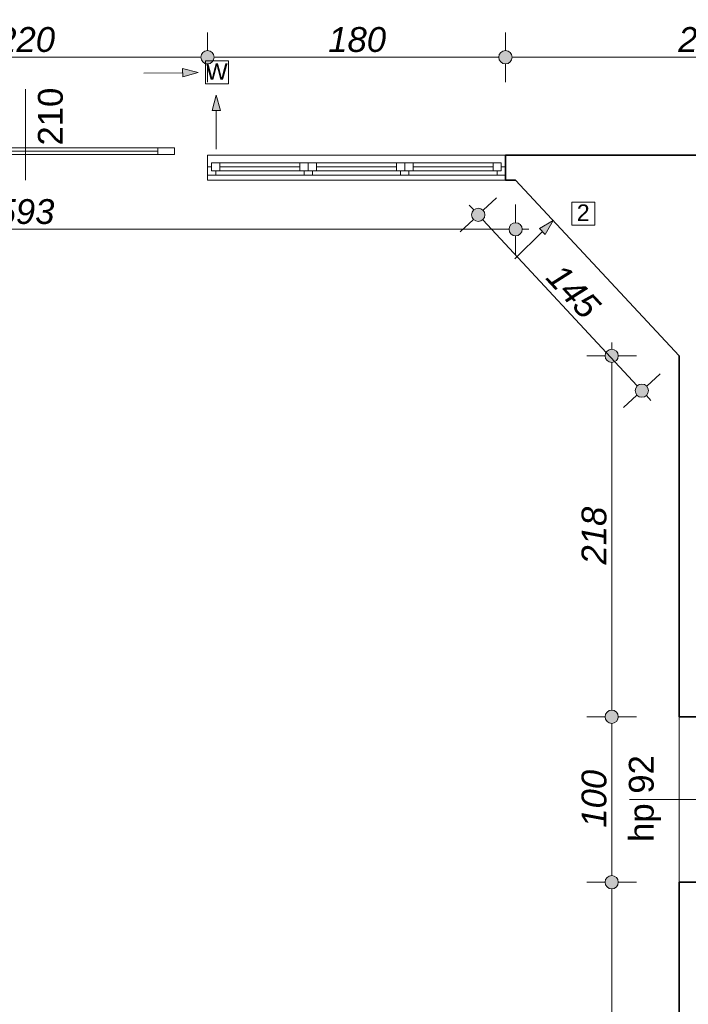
# Model space of a CAD drawing. Header units: millimetres. Extents: x -13944 to 84772, y -78836 to -35317.
# Tile 16 of 85: x 9433 to 13473, y -56231 to -50282. Entities that reach past the tile are written whole.
import ezdxf

# ---------------------------------------------------------------- set-up
doc = ezdxf.new("R2010")
doc.units = ezdxf.units.MM
doc.header["$MEASUREMENT"] = 0
for name, color, linetype, lineweight in [('_podkład_Nr_pióra__1', 7, 'Continuous', 0), ('Drzwi ArchiCAD_Nr_pióra__1', 7, 'Continuous', 0), ('Instalacje - Went_Klim_Nr_pióra__42', 150, 'Continuous', 13), ('Konstrukcja - Ściany zew_Nr_pióra__6', 7, 'Continuous', 35), ('Okna ArchiCADa_Nr_pióra__1', 7, 'Continuous', 0), ('Wymiarowanie - Ogólne_Nr_pióra__82', 114, 'Continuous', 13), ('Znaczniki drzwi ArchiCADa_Nr_pióra__1', 7, 'Continuous', 0), ('Znaczniki drzwi ArchiCADa_Nr_pióra__7', 7, 'Continuous', 70), ('Znaczniki okien ArchiCADa_Nr_pióra__1', 7, 'Continuous', 0), ('Znaczniki okien ArchiCADa_Nr_pióra__7', 7, 'Continuous', 70)]:
    doc.layers.add(name, color=color, linetype=linetype, lineweight=lineweight)
doc.layers.add('Wymiarowanie - Ogólne', color=7, linetype='Continuous')
doc.styles.add('GENERATED_STYLE_1', font='txt')
doc.styles.add('GENERATED_STYLE_3', font='txt')
doc.dimstyles.new('GENERATED_STYLE__1', dxfattribs={"dimtxt": 150, "dimasz": 152, "dimexe": 0.18, "dimexo": 0, "dimgap": 0.09, "dimtad": 1, "dimlfac": 0.1, "dimzin": 0, "dimdsep": 46, "dimtxsty": 'GENERATED_STYLE_3', "dimblk": 'ARROWHEAD_11', "dimblk1": 'ARROWHEAD_11', "dimblk2": 'ARROWHEAD_11', "dimcen": 0.09, "dimclrd": 114, "dimclre": 114, "dimclrt": 114, "dimazin": 0, "dimtfac": 1, "dimtdec": 4, "dimtmove": 0, "dimatfit": 3, "dimfxl": 1, "dimtolj": 1, "dimtzin": 0, "dimarcsym": 0})
doc.dimstyles.new('GENERATED_STYLE__2', dxfattribs={"dimtxt": 150, "dimasz": 152, "dimexe": 0.18, "dimexo": 0, "dimgap": 0.09, "dimtad": 1, "dimtih": 1, "dimtoh": 1, "dimlfac": 0.1, "dimzin": 0, "dimdsep": 46, "dimtxsty": 'GENERATED_STYLE_3', "dimblk": 'ARROWHEAD_11', "dimblk1": 'ARROWHEAD_11', "dimblk2": 'ARROWHEAD_11', "dimcen": 0.09, "dimclrd": 114, "dimclre": 114, "dimclrt": 114, "dimazin": 0, "dimtfac": 1, "dimtdec": 4, "dimtmove": 0, "dimatfit": 3, "dimfxl": 1, "dimtolj": 1, "dimtzin": 0, "dimarcsym": 0})

# ---------------------------------------------------------------- blocks, each defined once
blk = doc.blocks.new('*D111')
at = {"layer": 'Wymiarowanie - Ogólne_Nr_pióra__82', "linetype": 'Continuous'}
for points in [[(8408, -50508.6), (8405, -50493.3), (8396.3, -50480.4), (8383.3, -50471.7), (8368, -50468.6), (8352.7, -50471.7), (8339.7, -50480.4), (8331.1, -50493.3), (8328, -50508.6), (8331.1, -50523.9), (8339.7, -50536.9), (8352.7, -50545.6), (8368, -50548.6), (8383.3, -50545.6), (8396.3, -50536.9), (8405, -50523.9)], [(10608, -50508.6), (10605, -50493.3), (10596.3, -50480.4), (10583.3, -50471.7), (10568, -50468.6), (10552.7, -50471.7), (10539.7, -50480.4), (10531.1, -50493.3), (10528, -50508.6), (10531.1, -50523.9), (10539.7, -50536.9), (10552.7, -50545.6), (10568, -50548.6), (10583.3, -50545.6), (10596.3, -50536.9), (10605, -50523.9)]]:
    blk.add_hatch(color=256, dxfattribs=at).paths.add_polyline_path(points)
for p, q in [((8368, -50468.6), (8368, -50358.6)), ((10568, -50468.6), (10568, -50358.6)), ((8368, -50658.6), (8368, -50548.6)), ((8408, -50508.6), (10528, -50508.6)), ((10568, -50658.6), (10568, -50548.6))]:
    blk.add_line(p, q, dxfattribs=at)
for centre in [(8368, -50508.6), (10568, -50508.6)]:
    blk.add_circle(centre, 40, dxfattribs=at)
at = {"layer": 'Wymiarowanie - Ogólne_Nr_pióra__82', "insert": (9297.3, -50478.6), "char_height": 150, "attachment_point": 7, "style": 'GENERATED_STYLE_3'}
blk.add_mtext('\\A1;{\\fArial|b0|i1|c238|p38;220}', dxfattribs=at)
blk = doc.blocks.new('ARROWHEAD_11')
at = {"color": 0, "linetype": 'Continuous', "lineweight": 0}
blk.add_line((0, 0), (-1, 0), dxfattribs=at)
at = {"color": 0, "linetype": 'Continuous', "lineweight": 0, "const_width": 0.25, "flags": 128}
blk.add_lwpolyline([(-0.125, 0, 1), (0.125, 0, 1)], format="xyb", close=True, dxfattribs=at)
blk = doc.blocks.new('*D112')
at = {"layer": 'Wymiarowanie - Ogólne_Nr_pióra__82', "linetype": 'Continuous'}
for points in [[(10608, -50508.6), (10605, -50493.3), (10596.3, -50480.4), (10583.3, -50471.7), (10568, -50468.6), (10552.7, -50471.7), (10539.7, -50480.4), (10531.1, -50493.3), (10528, -50508.6), (10531.1, -50523.9), (10539.7, -50536.9), (10552.7, -50545.6), (10568, -50548.6), (10583.3, -50545.6), (10596.3, -50536.9), (10605, -50523.9)], [(12408, -50508.6), (12405, -50493.3), (12396.3, -50480.4), (12383.3, -50471.7), (12368, -50468.6), (12352.7, -50471.7), (12339.7, -50480.4), (12331.1, -50493.3), (12328, -50508.6), (12331.1, -50523.9), (12339.7, -50536.9), (12352.7, -50545.6), (12368, -50548.6), (12383.3, -50545.6), (12396.3, -50536.9), (12405, -50523.9)]]:
    blk.add_hatch(color=256, dxfattribs=at).paths.add_polyline_path(points)
for p, q in [((10568, -50468.6), (10568, -50358.6)), ((12368, -50468.6), (12368, -50358.6)), ((10568, -50658.6), (10568, -50548.6)), ((10608, -50508.6), (12328, -50508.6)), ((12368, -50658.6), (12368, -50548.6))]:
    blk.add_line(p, q, dxfattribs=at)
for centre in [(10568, -50508.6), (12368, -50508.6)]:
    blk.add_circle(centre, 40, dxfattribs=at)
at = {"layer": 'Wymiarowanie - Ogólne_Nr_pióra__82', "insert": (11297.3, -50478.6), "char_height": 150, "attachment_point": 7, "style": 'GENERATED_STYLE_3'}
blk.add_mtext('\\A1;{\\fArial|b0|i1|c238|p38;180}', dxfattribs=at)
blk = doc.blocks.new('*D113')
at = {"layer": 'Wymiarowanie - Ogólne_Nr_pióra__82', "linetype": 'Continuous'}
for points in [[(12408, -50508.6), (12405, -50493.3), (12396.3, -50480.4), (12383.3, -50471.7), (12368, -50468.6), (12352.7, -50471.7), (12339.7, -50480.4), (12331.1, -50493.3), (12328, -50508.6), (12331.1, -50523.9), (12339.7, -50536.9), (12352.7, -50545.6), (12368, -50548.6), (12383.3, -50545.6), (12396.3, -50536.9), (12405, -50523.9)], [(14838, -50508.6), (14835, -50493.3), (14826.3, -50480.4), (14813.3, -50471.7), (14798, -50468.6), (14782.7, -50471.7), (14769.7, -50480.4), (14761.1, -50493.3), (14758, -50508.6), (14761.1, -50523.9), (14769.7, -50536.9), (14782.7, -50545.6), (14798, -50548.6), (14813.3, -50545.6), (14826.3, -50536.9), (14835, -50523.9)]]:
    blk.add_hatch(color=256, dxfattribs=at).paths.add_polyline_path(points)
for p, q in [((12368, -50468.6), (12368, -50358.6)), ((14798, -50468.6), (14798, -50358.6)), ((12368, -50658.6), (12368, -50548.6)), ((12408, -50508.6), (14758, -50508.6)), ((14798, -50658.6), (14798, -50548.6))]:
    blk.add_line(p, q, dxfattribs=at)
for centre in [(12368, -50508.6), (14798, -50508.6)]:
    blk.add_circle(centre, 40, dxfattribs=at)
at = {"layer": 'Wymiarowanie - Ogólne_Nr_pióra__82', "insert": (13412.3, -50478.6), "char_height": 150, "attachment_point": 7, "style": 'GENERATED_STYLE_3'}
blk.add_mtext('\\A1;{\\fArial|b0|i1|c238|p38;243}', dxfattribs=at)
blk = doc.blocks.new('*D264')
at = {"layer": 'Wymiarowanie - Ogólne_Nr_pióra__82', "linetype": 'Continuous'}
for points in [[(13050.2, -55493), (13047.2, -55477.6), (13038.5, -55464.7), (13025.6, -55456), (13010.2, -55453), (12994.9, -55456), (12982, -55464.7), (12973.3, -55477.6), (12970.2, -55493), (12973.3, -55508.3), (12982, -55521.2), (12994.9, -55529.9), (13010.2, -55533), (13025.6, -55529.9), (13038.5, -55521.2), (13047.2, -55508.3)], [(13050.2, -57883), (13047.2, -57867.6), (13038.5, -57854.7), (13025.6, -57846), (13010.2, -57843), (12994.9, -57846), (12982, -57854.7), (12973.3, -57867.6), (12970.2, -57883), (12973.3, -57898.3), (12982, -57911.2), (12994.9, -57919.9), (13010.2, -57923), (13025.6, -57919.9), (13038.5, -57911.2), (13047.2, -57898.3)]]:
    blk.add_hatch(color=256, dxfattribs=at).paths.add_polyline_path(points)
for p, q in [((12970.2, -55493), (12860.2, -55493)), ((13160.2, -55493), (13050.2, -55493)), ((13010.2, -57843), (13010.2, -55533)), ((12970.2, -57883), (12860.2, -57883)), ((13160.2, -57883), (13050.2, -57883))]:
    blk.add_line(p, q, dxfattribs=at)
for centre in [(13010.2, -55493), (13010.2, -57883)]:
    blk.add_circle(centre, 40, dxfattribs=at)
at = {"layer": 'Wymiarowanie - Ogólne_Nr_pióra__82', "insert": (12980.2, -56858.7), "char_height": 150, "attachment_point": 7, "rotation": 90, "style": 'GENERATED_STYLE_3'}
blk.add_mtext('\\A1;{\\fArial|b0|i1|c238|p38;239}', dxfattribs=at)
blk = doc.blocks.new('*D265')
at = {"layer": 'Wymiarowanie - Ogólne_Nr_pióra__82', "linetype": 'Continuous'}
for points in [[(13050.2, -54493), (13047.2, -54477.6), (13038.5, -54464.7), (13025.6, -54456), (13010.2, -54453), (12994.9, -54456), (12982, -54464.7), (12973.3, -54477.6), (12970.2, -54493), (12973.3, -54508.3), (12982, -54521.2), (12994.9, -54529.9), (13010.2, -54533), (13025.6, -54529.9), (13038.5, -54521.2), (13047.2, -54508.3)], [(13050.2, -55493), (13047.2, -55477.6), (13038.5, -55464.7), (13025.6, -55456), (13010.2, -55453), (12994.9, -55456), (12982, -55464.7), (12973.3, -55477.6), (12970.2, -55493), (12973.3, -55508.3), (12982, -55521.2), (12994.9, -55529.9), (13010.2, -55533), (13025.6, -55529.9), (13038.5, -55521.2), (13047.2, -55508.3)]]:
    blk.add_hatch(color=256, dxfattribs=at).paths.add_polyline_path(points)
for p, q in [((12970.2, -54493), (12860.2, -54493)), ((13010.2, -55453), (13010.2, -54533)), ((13160.2, -54493), (13050.2, -54493)), ((12970.2, -55493), (12860.2, -55493)), ((13160.2, -55493), (13050.2, -55493))]:
    blk.add_line(p, q, dxfattribs=at)
for centre in [(13010.2, -54493), (13010.2, -55493)]:
    blk.add_circle(centre, 40, dxfattribs=at)
at = {"layer": 'Wymiarowanie - Ogólne_Nr_pióra__82', "insert": (12980.2, -55163.7), "char_height": 150, "attachment_point": 7, "rotation": 90, "style": 'GENERATED_STYLE_3'}
blk.add_mtext('\\A1;{\\fArial|b0|i1|c238|p38;100}', dxfattribs=at)
blk = doc.blocks.new('*D266')
at = {"layer": 'Wymiarowanie - Ogólne_Nr_pióra__82', "linetype": 'Continuous'}
for points in [[(13050.2, -52313), (13047.2, -52297.6), (13038.5, -52284.7), (13025.6, -52276), (13010.2, -52273), (12994.9, -52276), (12982, -52284.7), (12973.3, -52297.6), (12970.2, -52313), (12973.3, -52328.3), (12982, -52341.2), (12994.9, -52349.9), (13010.2, -52353), (13025.6, -52349.9), (13038.5, -52341.2), (13047.2, -52328.3)], [(13050.2, -54493), (13047.2, -54477.6), (13038.5, -54464.7), (13025.6, -54456), (13010.2, -54453), (12994.9, -54456), (12982, -54464.7), (12973.3, -54477.6), (12970.2, -54493), (12973.3, -54508.3), (12982, -54521.2), (12994.9, -54529.9), (13010.2, -54533), (13025.6, -54529.9), (13038.5, -54521.2), (13047.2, -54508.3)]]:
    blk.add_hatch(color=256, dxfattribs=at).paths.add_polyline_path(points)
for p, q in [((13010.2, -52273), (13010.2, -52233)), ((12970.2, -52313), (12860.2, -52313)), ((13160.2, -52313), (13050.2, -52313)), ((13010.2, -54453), (13010.2, -52353)), ((12970.2, -54493), (12860.2, -54493)), ((13160.2, -54493), (13050.2, -54493))]:
    blk.add_line(p, q, dxfattribs=at)
for centre in [(13010.2, -52313), (13010.2, -54493)]:
    blk.add_circle(centre, 40, dxfattribs=at)
at = {"layer": 'Wymiarowanie - Ogólne_Nr_pióra__82', "insert": (12980.2, -53573.7), "char_height": 150, "attachment_point": 7, "rotation": 90, "style": 'GENERATED_STYLE_3'}
blk.add_mtext('\\A1;{\\fArial|b0|i1|c238|p38;218}', dxfattribs=at)
blk = doc.blocks.new('*D271')
at = {"layer": 'Wymiarowanie - Ogólne_Nr_pióra__82', "linetype": 'Continuous'}
for points in [[(12243.9, -51460.8), (12240.8, -51445.5), (12232.2, -51432.5), (12219.2, -51423.8), (12203.9, -51420.8), (12188.6, -51423.8), (12175.6, -51432.5), (12166.9, -51445.5), (12163.9, -51460.8), (12166.9, -51476.1), (12175.6, -51489), (12188.6, -51497.7), (12203.9, -51500.8), (12219.2, -51497.7), (12232.2, -51489), (12240.8, -51476.1)], [(13232.2, -52523), (13229.2, -52507.7), (13220.5, -52494.8), (13207.5, -52486.1), (13192.2, -52483), (13176.9, -52486.1), (13163.9, -52494.8), (13155.3, -52507.7), (13152.2, -52523), (13155.3, -52538.3), (13163.9, -52551.3), (13176.9, -52560), (13192.2, -52563), (13207.5, -52560), (13220.5, -52551.3), (13229.2, -52538.3)]]:
    blk.add_hatch(color=256, dxfattribs=at).paths.add_polyline_path(points)
for p, q in [((12313.7, -51358.6), (12233.2, -51433.5)), ((12176.6, -51431.5), (12149.4, -51402.2)), ((12174.6, -51488), (12094.1, -51562.9)), ((13165, -52493.8), (12231.1, -51490)), ((13302, -52420.9), (13221.5, -52495.8)), ((13162.9, -52550.3), (13082.4, -52625.2)), ((13246.7, -52581.6), (13219.5, -52552.3))]:
    blk.add_line(p, q, dxfattribs=at)
for centre in [(12203.9, -51460.8), (13192.2, -52523)]:
    blk.add_circle(centre, 40, dxfattribs=at)
at = {"layer": 'Wymiarowanie - Ogólne_Nr_pióra__82', "insert": (12603.7, -51846.5), "char_height": 150, "attachment_point": 7, "rotation": 312.93506, "style": 'GENERATED_STYLE_3'}
blk.add_mtext('\\A1;{\\fArial|b0|i1|c238|p38;145}', dxfattribs=at)
blk = doc.blocks.new('*D272')
at = {"layer": 'Wymiarowanie - Ogólne_Nr_pióra__82', "linetype": 'Continuous'}
for points in [[(6538.6, -51548.1), (6535.6, -51532.8), (6526.9, -51519.8), (6513.9, -51511.1), (6498.6, -51508.1), (6483.3, -51511.1), (6470.4, -51519.8), (6461.7, -51532.8), (6458.6, -51548.1), (6461.7, -51563.4), (6470.4, -51576.3), (6483.3, -51585), (6498.6, -51588.1), (6513.9, -51585), (6526.9, -51576.3), (6535.6, -51563.4)], [(12469.7, -51548.1), (12466.6, -51532.8), (12458, -51519.8), (12445, -51511.1), (12429.7, -51508.1), (12414.4, -51511.1), (12401.4, -51519.8), (12392.7, -51532.8), (12389.7, -51548.1), (12392.7, -51563.4), (12401.4, -51576.3), (12414.4, -51585), (12429.7, -51588.1), (12445, -51585), (12458, -51576.3), (12466.6, -51563.4)]]:
    blk.add_hatch(color=256, dxfattribs=at).paths.add_polyline_path(points)
for p, q in [((6498.6, -51508.1), (6498.6, -51398.1)), ((12429.7, -51508.1), (12429.7, -51398.1)), ((6418.6, -51548.1), (6458.6, -51548.1)), ((6538.6, -51548.1), (12389.7, -51548.1)), ((12469.7, -51548.1), (12509.7, -51548.1)), ((6498.6, -51698.1), (6498.6, -51588.1)), ((12429.7, -51698.1), (12429.7, -51588.1))]:
    blk.add_line(p, q, dxfattribs=at)
for centre in [(6498.6, -51548.1), (12429.7, -51548.1)]:
    blk.add_circle(centre, 40, dxfattribs=at)
at = {"layer": 'Wymiarowanie - Ogólne_Nr_pióra__82', "insert": (9293.4, -51518.1), "char_height": 150, "attachment_point": 7, "style": 'GENERATED_STYLE_3'}
blk.add_mtext('\\A1;{\\fArial|b0|i1|c238|p38;593}', dxfattribs=at)

msp = doc.modelspace()

# ---------------------------------------------------------------- hatches: boundary and pattern name
at = {"layer": 'Instalacje - Went_Klim_Nr_pióra__42', "linetype": 'Continuous'}
for points in [[(10510.991, -50601.457), (10417.447, -50577.382), (10417.941, -50627.38)], [(10620.702, -50737.258), (10595.702, -50830.56), (10645.702, -50830.56)], [(12657.082, -51495.097), (12573.43, -51543.393), (12608.786, -51578.748)]]:
    msp.add_hatch(color=256, dxfattribs=at).paths.add_polyline_path(points)

# ---------------------------------------------------------------- linework, layer by layer
at = {"layer": '_podkład_Nr_pióra__1', "linetype": 'Continuous'}
msp.add_line((10568.018, -51100.678), (10568.018, -51250.678), dxfattribs=at)
at = {"layer": 'Drzwi ArchiCAD_Nr_pióra__1', "linetype": 'Continuous'}
for p, q in [((10268.018, -51055.678), (8268.018, -51055.678)), ((8268.018, -51075.678), (10268.018, -51075.678)), ((10268.018, -51075.678), (8268.018, -51075.678)), ((10268.018, -51075.678), (8268.018, -51075.678)), ((8268.018, -51095.678), (10268.018, -51095.678)), ((10268.018, -51075.678), (10268.018, -51055.678)), ((10368.018, -51055.678), (10268.018, -51055.678)), ((10268.018, -51055.678), (10268.018, -51095.678)), ((10268.018, -51095.678), (10268.018, -51075.678)), ((10268.018, -51095.678), (10368.018, -51095.678)), ((10368.018, -51095.678), (10368.018, -51055.678))]:
    msp.add_line(p, q, dxfattribs=at)
at = {"layer": 'Instalacje - Went_Klim_Nr_pióra__42', "linetype": 'Continuous'}
for p, q in [((10555.331, -50530.291), (10695.331, -50530.291)), ((10555.331, -50670.291), (10555.331, -50530.291)), ((10695.331, -50530.291), (10695.331, -50670.291)), ((10183.315, -50604.701), (10417.694, -50602.381)), ((10510.991, -50601.457), (10417.447, -50577.382)), ((10417.941, -50627.38), (10417.447, -50577.382)), ((10510.991, -50601.457), (10417.941, -50627.38)), ((10695.331, -50670.291), (10555.331, -50670.291)), ((10620.702, -50737.258), (10595.702, -50830.56)), ((10620.702, -50737.258), (10645.702, -50830.56)), ((10645.702, -50830.56), (10595.702, -50830.56)), ((10620.702, -51064.95), (10620.702, -50830.56)), ((12768.994, -51383.51), (12908.994, -51383.51)), ((12768.994, -51523.51), (12768.994, -51383.51)), ((12908.994, -51383.51), (12908.994, -51523.51)), ((12657.082, -51495.097), (12573.43, -51543.393)), ((12657.082, -51495.097), (12608.786, -51578.748)), ((12425.369, -51726.81), (12591.108, -51561.07)), ((12608.786, -51578.748), (12573.43, -51543.393)), ((12908.994, -51523.51), (12768.994, -51523.51))]:
    msp.add_line(p, q, dxfattribs=at)
at = {"layer": 'Konstrukcja - Ściany zew_Nr_pióra__6', "linetype": 'Continuous'}
for p, q in [((12368.018, -51100.678), (12368.018, -51170.678)), ((12368.018, -51170.678), (12368.018, -51220.678)), ((12368.018, -51220.678), (12368.018, -51250.678)), ((13518.016, -54492.955), (13418.016, -54492.955)), ((13518.016, -55492.955), (13418.016, -55492.955))]:
    msp.add_line(p, q, dxfattribs=at)
at = {"layer": 'Konstrukcja - Ściany zew_Nr_pióra__6', "linetype": 'Continuous', "flags": 128}
for points in [[(12429.675, -51100.678), (12368.018, -51100.678)], [(13568.016, -51100.678), (12429.675, -51100.678)], [(12368.018, -51250.678), (12429.675, -51250.678)], [(12429.675, -51250.678), (13418.016, -52312.955)], [(13418.016, -52312.955), (13418.016, -54492.955)], [(13418.016, -55492.955), (13418.016, -55692.955)], [(13418.016, -55692.955), (13418.016, -57642.955)]]:
    msp.add_lwpolyline(points, dxfattribs=at)
at = {"layer": 'Okna ArchiCADa_Nr_pióra__1', "linetype": 'Continuous'}
for p, q in [((10568.018, -51100.678), (12368.018, -51100.678)), ((10593.018, -51145.678), (10643.018, -51145.678)), ((10593.018, -51195.678), (10593.018, -51145.678)), ((10643.018, -51145.678), (11126.351, -51145.678)), ((10643.018, -51145.678), (10643.018, -51195.678)), ((10643.018, -51145.678), (11126.351, -51145.678)), ((11126.351, -51195.678), (11126.351, -51145.678)), ((11126.351, -51145.678), (11176.351, -51145.678)), ((11176.351, -51145.678), (11176.351, -51195.678)), ((11176.351, -51145.678), (11226.351, -51145.678)), ((11176.351, -51195.678), (11176.351, -51145.678)), ((11226.351, -51145.678), (11709.684, -51145.678)), ((11226.351, -51145.678), (11226.351, -51195.678)), ((11226.351, -51145.678), (11709.684, -51145.678)), ((11709.684, -51195.678), (11709.684, -51145.678)), ((11709.684, -51145.678), (11759.684, -51145.678)), ((11759.684, -51145.678), (11759.684, -51195.678)), ((11759.684, -51145.678), (11809.684, -51145.678)), ((11759.684, -51195.678), (11759.684, -51145.678)), ((11809.684, -51145.678), (12293.018, -51145.678)), ((11809.684, -51145.678), (11809.684, -51195.678)), ((11809.684, -51145.678), (12293.018, -51145.678)), ((12293.018, -51195.678), (12293.018, -51145.678)), ((12293.018, -51145.678), (12343.018, -51145.678)), ((12343.018, -51145.678), (12343.018, -51195.678)), ((10568.018, -51170.678), (10593.018, -51170.678)), ((10568.018, -51170.678), (10568.018, -51220.678)), ((10593.018, -51170.678), (10593.018, -51195.678)), ((10593.018, -51195.678), (10618.018, -51195.678)), ((10643.018, -51195.678), (10593.018, -51195.678)), ((10618.018, -51195.678), (10618.018, -51220.678)), ((10643.018, -51170.678), (11126.351, -51170.678)), ((11126.351, -51195.678), (10643.018, -51195.678)), ((11176.351, -51195.678), (11126.351, -51195.678)), ((11151.351, -51220.678), (11151.351, -51195.678)), ((11151.351, -51195.678), (11176.351, -51195.678)), ((11176.351, -51195.678), (11176.351, -51170.678)), ((11176.351, -51170.678), (11176.351, -51195.678)), ((11176.351, -51195.678), (11201.351, -51195.678)), ((11226.351, -51195.678), (11176.351, -51195.678)), ((11201.351, -51195.678), (11201.351, -51220.678)), ((11226.351, -51170.678), (11709.684, -51170.678)), ((11709.684, -51195.678), (11226.351, -51195.678)), ((11759.684, -51195.678), (11709.684, -51195.678)), ((11734.684, -51220.678), (11734.684, -51195.678)), ((11734.684, -51195.678), (11759.684, -51195.678)), ((11759.684, -51195.678), (11759.684, -51170.678)), ((11759.684, -51170.678), (11759.684, -51195.678)), ((11759.684, -51195.678), (11784.684, -51195.678)), ((11809.684, -51195.678), (11759.684, -51195.678)), ((11784.684, -51195.678), (11784.684, -51220.678)), ((11809.684, -51170.678), (12293.018, -51170.678)), ((12293.018, -51195.678), (11809.684, -51195.678)), ((12343.018, -51195.678), (12293.018, -51195.678)), ((12318.018, -51220.678), (12318.018, -51195.678)), ((12318.018, -51195.678), (12343.018, -51195.678)), ((12343.018, -51195.678), (12343.018, -51170.678)), ((12343.018, -51170.678), (12368.018, -51170.678)), ((12368.018, -51170.678), (12368.018, -51220.678)), ((10618.018, -51220.678), (10568.018, -51220.678)), ((10568.018, -51250.678), (12368.018, -51250.678)), ((11151.351, -51220.678), (10618.018, -51220.678)), ((11176.351, -51220.678), (11151.351, -51220.678)), ((11201.351, -51220.678), (11176.351, -51220.678)), ((11734.684, -51220.678), (11201.351, -51220.678)), ((11759.684, -51220.678), (11734.684, -51220.678)), ((11784.684, -51220.678), (11759.684, -51220.678)), ((12318.018, -51220.678), (11784.684, -51220.678)), ((12368.018, -51220.678), (12318.018, -51220.678)), ((13418.016, -54492.955), (13418.016, -55492.955))]:
    msp.add_line(p, q, dxfattribs=at)
at = {"layer": 'Znaczniki drzwi ArchiCADa_Nr_pióra__1', "linetype": 'Continuous'}
msp.add_line((9468.018, -50700.678), (9468.018, -51250.678), dxfattribs=at)
at = {"layer": 'Znaczniki okien ArchiCADa_Nr_pióra__1', "linetype": 'Continuous'}
msp.add_line((13968.016, -54992.955), (13118.016, -54992.955), dxfattribs=at)

# ---------------------------------------------------------------- texts
at = {"layer": 'Instalacje - Went_Klim_Nr_pióra__42', "linetype": 'Continuous', "char_height": 100, "attachment_point": 6, "style": 'GENERATED_STYLE_1'}
for s, insert in [('\\A1;{\\fArial|b0|i0|c238|p38;W}', (10690.245, -50594.577)), ('\\A1;{\\fArial|b0|i0|c238|p38;2}', (12876.937, -51447.796))]:
    msp.add_mtext(s, dxfattribs=dict(at, insert=insert))
at = {"layer": 'Znaczniki drzwi ArchiCADa_Nr_pióra__7', "insert": (9695.486, -51042.164), "char_height": 150, "attachment_point": 7, "rotation": 90, "style": 'GENERATED_STYLE_1'}
msp.add_mtext('\\A1;{\\fArial|b0|i0|c238|p38;210}', dxfattribs=at)
at = {"layer": 'Znaczniki okien ArchiCADa_Nr_pióra__7', "insert": (13308.85, -55249.412), "char_height": 150, "attachment_point": 7, "rotation": 90, "style": 'GENERATED_STYLE_1'}
msp.add_mtext('\\A1;{\\fArial|b0|i0|c238|p38;hp 92}', dxfattribs=at)

# ---------------------------------------------------------------- dimensions: what is measured, and where the dimension line sits
at = {"layer": 'Wymiarowanie - Ogólne', "color": 114, "linetype": 'Continuous', "lineweight": 13}
for base, p1, p2, picture, middle in [((10568.018, -50508.636), (8368.018, -51156.342), (10568.018, -51156.342), '*D111', (9468.018, -50403.636)), ((12368.018, -50508.636), (10568.018, -51156.342), (12368.018, -51156.342), '*D112', (11468.018, -50403.636)), ((14798.018, -50508.636), (12368.018, -51156.342), (14798.018, -51156.342), '*D113', (13583.018, -50403.636))]:
    dim = msp.add_linear_dim(base=base, p1=p1, p2=p2, dimstyle='GENERATED_STYLE__2', dxfattribs=at)
    dim.commit()
    dim.dimension.update_dxf_attribs({"geometry": picture, "text_midpoint": middle, "dimtype": 160})
dim = msp.add_linear_dim(base=(12429.675, -51548.064), p1=(6498.64, -51250.678), p2=(12429.675, -51250.678), text='593', dimstyle='GENERATED_STYLE__2', dxfattribs=at)
dim.commit()
dim.dimension.update_dxf_attribs({"geometry": '*D272', "text_midpoint": (9464.157, -51443.064), "dimtype": 160})
dim = msp.add_linear_dim(base=(12203.873, -51460.764), p1=(13418.016, -52312.955), p2=(12429.675, -51250.678), angle=132.9350601, text='145', dimstyle='GENERATED_STYLE__1', dxfattribs=at)
dim.commit()
dim.dimension.update_dxf_attribs({"geometry": '*D271', "text_midpoint": (12774.916, -51920.38), "dimtype": 160, "text_rotation": 312.9350601})
for base, p1, p2, picture, middle in [((13010.245, -52312.955), (13418.016, -54492.955), (13418.016, -52312.955), '*D266', (12905.245, -53402.955)), ((13010.245, -54492.955), (13418.016, -55492.955), (13418.016, -54492.955), '*D265', (12905.245, -54992.955)), ((13010.245, -55492.955), (13418.016, -57882.955), (13418.016, -55492.955), '*D264', (12905.245, -56687.955))]:
    dim = msp.add_linear_dim(base=base, p1=p1, p2=p2, angle=90, dimstyle='GENERATED_STYLE__1', dxfattribs=at)
    dim.commit()
    dim.dimension.update_dxf_attribs({"geometry": picture, "text_midpoint": middle, "dimtype": 160, "text_rotation": 90})

doc.saveas('drawing.dxf')
